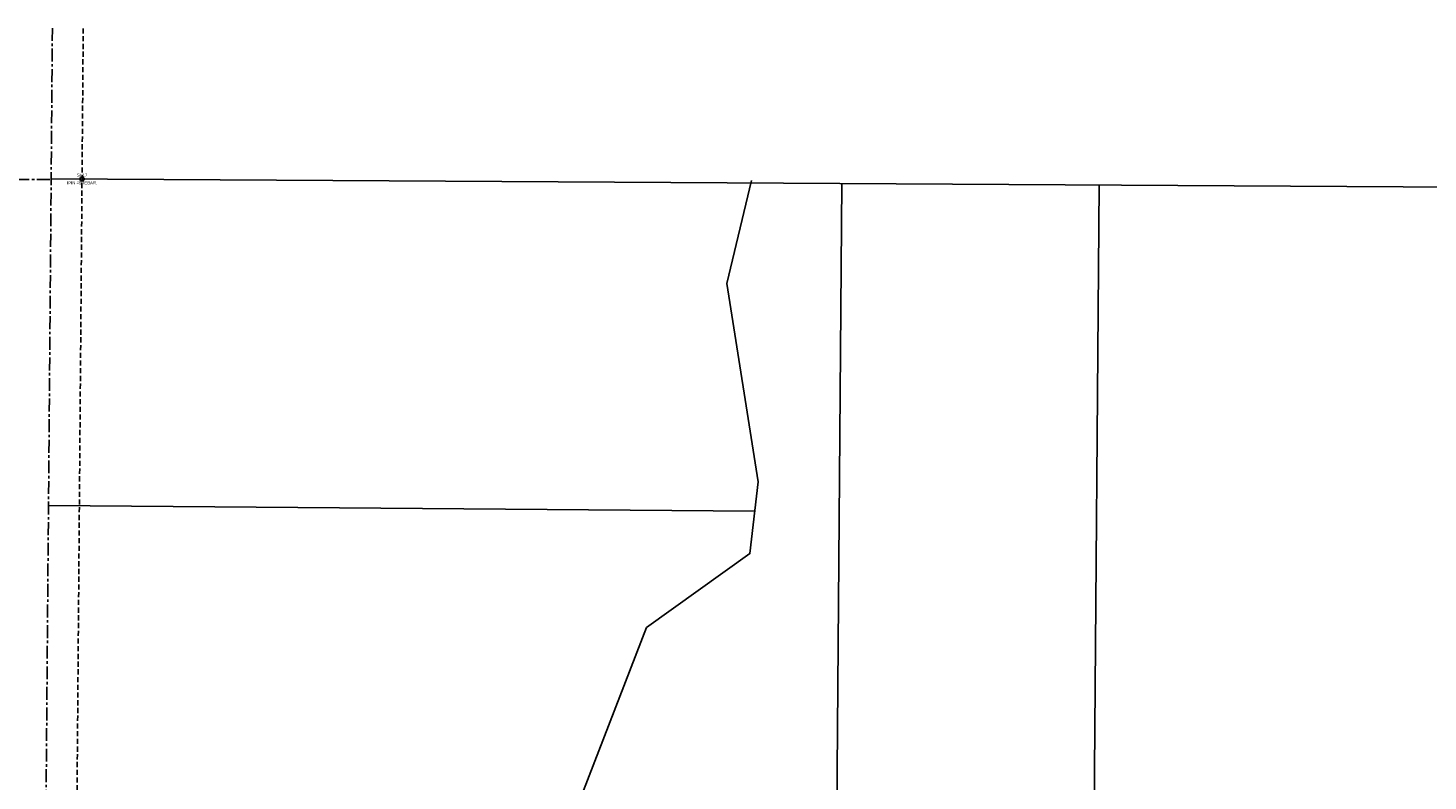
# Model space of a CAD drawing. Extents: x 1704459 to 1709801, y 648437 to 652647.
# Tile 5 of 6: x 1707137 to 1708497, y 651915 to 652647. Entities that reach past the tile are written whole.
import ezdxf
from ezdxf.enums import TextEntityAlignment as Align

# ---------------------------------------------------------------- set-up
doc = ezdxf.new("R2010")
doc.units = 0
doc.header["$LTSCALE"] = 10
doc.header["$MEASUREMENT"] = 0
doc.linetypes.add('CENTER', pattern=[2, 1.25, -0.25, 0.25, -0.25])
doc.linetypes.add('DASHED', pattern=[0.75, 0.5, -0.25])
for name, color, linetype in [('0-centerline', 2, 'CENTER'), ('0-row', 2, 'DASHED'), ('0-surveys', 4, 'Continuous'), ('CONT_IPIN', 7, 'Continuous'), ('PNTDESC', 2, 'Continuous'), ('PNTNO', 2, 'Continuous')]:
    doc.layers.add(name, color=color, linetype=linetype)
doc.styles.add('PTXT', font='TXT')

# ---------------------------------------------------------------- blocks, each defined once
blk = doc.blocks.new('PNTMARK')
at = {"layer": 'CONT_IPIN'}
blk.add_circle((0, 0), 0.5, dxfattribs=at)
blk = doc.blocks.new('SPT01')
at = {"layer": 'CONT_IPIN'}
blk.add_blockref('PNTMARK', (0, 0), dxfattribs=at)
blk = doc.blocks.new('SRVPNO1')
at = {"layer": 'PNTDESC', "style": 'PTXT'}
blk.add_attdef('DESC2', text='', height=1, dxfattribs=at).set_placement((0, -1.75), align=Align.CENTER)
at = {"layer": 'PNTNO', "style": 'PTXT'}
blk.add_attdef('PT#', text='', height=1, dxfattribs=at).set_placement((0, 0.75), align=Align.CENTER)

msp = doc.modelspace()

# ---------------------------------------------------------------- linework, layer by layer
at = {"layer": '0-centerline'}
for p, q in [((1707160.8, 652646.8), (1707148.7, 651162.7)), ((1704465.8, 652495.3), (1707159.6, 652499.6))]:
    msp.add_line(p, q, dxfattribs=at)
at = {"layer": '0-row', "linetype": 'DASHED'}
msp.add_lwpolyline([(1707190.8, 652646.4), (1707179, 651192.5), (1709785, 651172.3)], dxfattribs=at)
at = {"layer": '0-surveys'}
for p, q in [((1707159.6, 652500.3), (1709801, 652484.7)), ((1707927.8, 652495.8), (1707916.8, 651156.8)), ((1708177.7, 652494.3), (1708166.7, 651154.8)), ((1707157, 652183), (1707843, 652177.4))]:
    msp.add_line(p, q, dxfattribs=at)
msp.add_lwpolyline([(1707153.4, 651740.3), (1707545, 651822.2), (1707665.8, 651877.6), (1707738, 652064.4), (1707838.3, 652136.3), (1707846.3, 652205.9), (1707816.1, 652398.8), (1707839.9, 652498.7)], dxfattribs=at)
at = {"layer": 'CONT_IPIN'}
for p in [(1707189.7, 652500.2, 647.1), (1707189.7, 652500.2)]:
    msp.add_point(p, dxfattribs=at)

# ---------------------------------------------------------------- block references
ref = msp.add_blockref('SRVPNO1', (1707189.7, 652500.2, 647.1), dxfattribs=dict(at, xscale=3, yscale=3, zscale=3))
ref.add_attrib('PT#', 'SV17', dxfattribs={"layer": 'PNTNO', "height": 3, "style": 'PTXT'}).set_placement((1707189.7, 652502.4, 647.1), align=Align.CENTER)
ref.add_attrib('DESC2', 'IPIN #5REBAR,', dxfattribs={"layer": 'PNTDESC', "height": 3, "style": 'PTXT'}).set_placement((1707189.7, 652494.9, 647.1), align=Align.CENTER)
ref = msp.add_blockref('SRVPNO1', (1707189.7, 652500.2), dxfattribs=dict(at, xscale=3, yscale=3, zscale=3))
ref.add_attrib('PT#', 'SV17', dxfattribs={"layer": 'PNTNO', "height": 3, "style": 'PTXT'}).set_placement((1707189.7, 652502.4), align=Align.CENTER)
ref.add_attrib('DESC2', 'IPIN #5REBAR,', dxfattribs={"layer": 'PNTDESC', "height": 3, "style": 'PTXT'}).set_placement((1707189.7, 652494.9), align=Align.CENTER)
at = {"layer": 'CONT_IPIN', "xscale": 4, "yscale": 4, "zscale": 4}
for p in [(1707189.7, 652500.2, 647.1), (1707189.7, 652500.2)]:
    msp.add_blockref('SPT01', p, dxfattribs=at)

doc.saveas('drawing.dxf')
